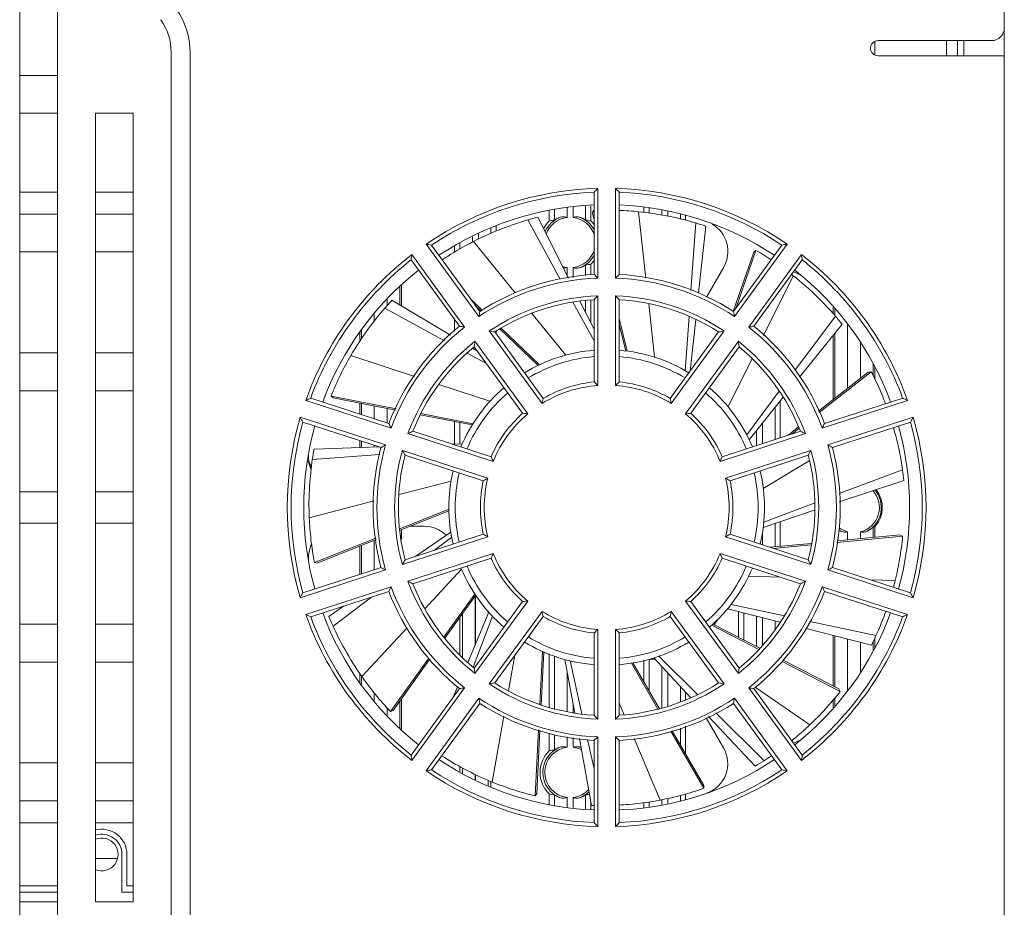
# Model space of a CAD drawing. Header units: millimetres. Extents: x 1111 to 2862, y 128 to 537.
# Tile 13 of 17: x 2609 to 2687, y 303 to 373. Entities that reach past the tile are written whole.
import ezdxf

# ---------------------------------------------------------------- set-up
doc = ezdxf.new("R2010")
doc.units = ezdxf.units.MM
doc.header["$LTSCALE"] = 10
doc.layers.get('0').update_dxf_attribs({"linetype": 'CONTINUOUS', "lineweight": 15})

msp = doc.modelspace()

# ---------------------------------------------------------------- linework, layer by layer
at = {"color": 7, "linetype": 'Continuous'}
for p, q in [((2686.634, 244.351), (2686.634, 414.351)), ((2608.634, 376.601), (2608.634, 292.101)), ((2611.634, 292.101), (2611.634, 376.601)), ((2676.39, 371.294), (2676.39, 370.208)), ((2676.634, 371.351), (2685.634, 371.351)), ((2682.065, 370.151), (2682.065, 371.351)), ((2682.921, 370.151), (2682.921, 371.351)), ((2683.429, 371.351), (2683.429, 370.151)), ((2620.634, 298.269), (2620.634, 370.432)), ((2622.134, 370.432), (2622.134, 298.269)), ((2676.634, 370.151), (2686.634, 370.151)), ((2611.634, 368.601), (2608.634, 368.601)), ((2608.634, 365.601), (2611.634, 365.601)), ((2614.634, 365.601), (2614.634, 303.101)), ((2614.634, 365.601), (2617.634, 365.601)), ((2617.634, 303.101), (2617.634, 365.601)), ((2654.434, 359.641), (2654.434, 352.537)), ((2655.834, 352.537), (2655.834, 359.641)), ((2608.634, 359.351), (2611.634, 359.351)), ((2614.634, 359.351), (2617.634, 359.351)), ((2654.134, 352.824), (2654.134, 359.331)), ((2656.134, 359.331), (2656.134, 352.824)), ((2651.999, 358.136), (2651.999, 357.339)), ((2652.47, 357.339), (2652.47, 358.168)), ((2653.47, 358.237), (2653.47, 357.131)), ((2653.89, 358.266), (2653.89, 357.056)), ((2658.079, 358.149), (2658.079, 357.738)), ((2658.499, 357.685), (2658.499, 358.107)), ((2611.634, 357.601), (2608.634, 357.601)), ((2617.634, 357.601), (2614.634, 357.601)), ((2649.692, 357.357), (2652.103, 352.536)), ((2650.579, 357.86), (2650.579, 357.056)), ((2650.999, 357.131), (2650.999, 357.947)), ((2654.005, 357.664), (2654.074, 357.883)), ((2654.005, 357.664), (2654.134, 357.128)), ((2654.074, 357.883), (2654.134, 357.633)), ((2657.654, 357.792), (2658.239, 352.525)), ((2659.499, 357.899), (2659.499, 357.528)), ((2659.97, 357.443), (2659.97, 357.801)), ((2660.97, 357.594), (2660.97, 357.223)), ((2661.39, 357.506), (2661.39, 357.12)), ((2645.97, 356.505), (2645.97, 356.082)), ((2646.39, 356.654), (2646.39, 356.256)), ((2648.884, 357.137), (2651.453, 352.444)), ((2662.185, 356.902), (2661.811, 351.56)), ((2662.984, 356.651), (2662.415, 351.352)), ((2644.499, 355.807), (2644.499, 355.388)), ((2644.97, 355.619), (2644.97, 356.052)), ((2640.836, 355.222), (2645.011, 349.475)), ((2641.261, 355.148), (2645.085, 349.883)), ((2643.079, 355.071), (2643.079, 354.588)), ((2643.499, 354.842), (2643.499, 355.289)), ((2644.591, 355.438), (2647.89, 351.37)), ((2665.184, 349.883), (2669.008, 355.148)), ((2665.258, 349.475), (2669.433, 355.222)), ((2608.634, 354.601), (2611.634, 354.601)), ((2614.634, 354.601), (2617.634, 354.601)), ((2643.878, 348.652), (2639.703, 354.399)), ((2666.779, 354.58), (2665.156, 349.893)), ((2666.955, 354.726), (2665.358, 350.123)), ((2670.566, 354.399), (2666.391, 348.652)), ((2666.779, 354.58), (2666.955, 354.726)), ((2643.467, 348.708), (2639.643, 353.972)), ((2651.999, 353.362), (2651.999, 352.746)), ((2652.47, 352.588), (2652.47, 353.362)), ((2653.47, 353.57), (2653.47, 352.729)), ((2653.89, 353.645), (2653.89, 352.789)), ((2663.036, 351.022), (2664.404, 353.393)), ((2670.626, 353.972), (2666.802, 348.708)), ((2669.919, 352.716), (2667.566, 347.968)), ((2638.749, 351.81), (2638.749, 350.4)), ((2638.89, 351.942), (2638.89, 350.316)), ((2654.434, 351.136), (2654.434, 344.025)), ((2655.834, 344.025), (2655.834, 351.136)), ((2637.75, 350.358), (2637.75, 350.877)), ((2638.126, 350.77), (2642.755, 348.019)), ((2644.385, 350.848), (2645.283, 349.988)), ((2644.766, 350.323), (2645.176, 349.931)), ((2652.451, 350.621), (2654.134, 347.545)), ((2653.019, 350.705), (2654.134, 348.475)), ((2653.47, 350.752), (2653.47, 349.804)), ((2653.89, 350.795), (2653.89, 348.964)), ((2654.134, 344.301), (2654.134, 350.82)), ((2656.134, 350.82), (2656.134, 344.301)), ((2658.465, 350.498), (2658.936, 346.259)), ((2673.079, 350.235), (2673.079, 349.71)), ((2636.719, 349.656), (2636.719, 349.115)), ((2637.565, 350.149), (2642.293, 347.571)), ((2644.97, 350.042), (2644.97, 350.128)), ((2649.214, 349.737), (2651.9, 346.425)), ((2661.666, 349.497), (2661.365, 345.187)), ((2673.251, 349.519), (2670.032, 345.202)), ((2673.22, 349.553), (2673.22, 350.062)), ((2643.079, 349.242), (2643.079, 348.332)), ((2656.134, 349.341), (2656.761, 346.744)), ((2656.134, 348.863), (2656.644, 346.759)), ((2662.189, 349.25), (2661.75, 345.157)), ((2673.787, 348.876), (2670.411, 344.681)), ((2674.219, 348.833), (2674.219, 343.79)), ((2635.579, 348.255), (2635.579, 347.537)), ((2635.72, 347.74), (2635.72, 348.428)), ((2645.835, 348.342), (2650.014, 342.589)), ((2646.263, 348.263), (2650.095, 342.988)), ((2646.39, 348.336), (2646.39, 348.088)), ((2646.673, 348.501), (2649.701, 345.608)), ((2646.776, 348.56), (2649.807, 345.659)), ((2660.174, 342.988), (2664.006, 348.263)), ((2660.255, 342.589), (2664.434, 348.342)), ((2673.079, 347.996), (2673.079, 342.893)), ((2673.22, 343.004), (2673.22, 348.171)), ((2648.881, 341.766), (2644.702, 347.519)), ((2665.567, 347.519), (2661.387, 341.766)), ((2675.25, 344.601), (2675.25, 347.356)), ((2611.634, 346.601), (2608.634, 346.601)), ((2617.634, 346.601), (2614.634, 346.601)), ((2634.87, 346.4), (2639.901, 344.74)), ((2644.091, 346.59), (2645.607, 345.763)), ((2644.516, 346.972), (2644.89, 346.75)), ((2648.477, 341.812), (2644.645, 347.087)), ((2665.624, 347.087), (2661.792, 341.812)), ((2666.666, 346.152), (2664.767, 342.318)), ((2676.249, 345.712), (2676.249, 344.781)), ((2675.862, 345.083), (2671.92, 341.98)), ((2676.089, 345.111), (2671.971, 341.875)), ((2675.862, 345.083), (2676.089, 345.111)), ((2676.39, 345.48), (2676.39, 344.491)), ((2641.828, 344.104), (2645.89, 342.764)), ((2608.634, 343.601), (2611.634, 343.601)), ((2614.634, 343.601), (2617.634, 343.601)), ((2668.808, 343.56), (2666.232, 340.104)), ((2631.298, 342.832), (2638.054, 340.636)), ((2631.686, 343.021), (2637.875, 341.01)), ((2633.297, 343.182), (2638.446, 342.178)), ((2633.466, 343.028), (2633.297, 343.182)), ((2633.466, 343.028), (2638.394, 342.071)), ((2635.579, 342.618), (2635.579, 341.756)), ((2635.72, 341.71), (2635.72, 342.591)), ((2669.124, 343.083), (2666.421, 339.723)), ((2668.89, 342.791), (2668.89, 339.872)), ((2672.215, 340.636), (2678.971, 342.832)), ((2672.394, 341.01), (2678.583, 343.021)), ((2636.719, 342.396), (2636.719, 341.386)), ((2637.75, 341.051), (2637.75, 342.196)), ((2640.357, 341.689), (2644.48, 340.888)), ((2640.415, 341.794), (2644.543, 340.989)), ((2668.47, 342.269), (2668.47, 339.735)), ((2637.622, 339.305), (2630.866, 341.5)), ((2637.257, 339.108), (2631.068, 341.119)), ((2643.079, 341.161), (2643.079, 339.363)), ((2643.499, 339.384), (2643.499, 341.079)), ((2667.47, 339.41), (2667.47, 341.027)), ((2679.403, 341.5), (2672.647, 339.305)), ((2679.201, 341.119), (2673.012, 339.108)), ((2639.387, 340.203), (2646.15, 338.006)), ((2639.78, 340.391), (2645.981, 338.376)), ((2664.119, 338.006), (2670.882, 340.203)), ((2664.288, 338.376), (2670.489, 340.391)), ((2666.999, 340.441), (2666.999, 339.257)), ((2670.337, 340.735), (2669.486, 340.065)), ((2670.384, 340.628), (2669.797, 340.166)), ((2635.579, 339.653), (2635.579, 339.104)), ((2635.72, 339.109), (2635.72, 339.607)), ((2642.958, 339.358), (2643.693, 339.384)), ((2631.815, 338.153), (2637.156, 338.536)), ((2631.951, 338.979), (2637.106, 339.157)), ((2636.719, 339.283), (2636.719, 339.144)), ((2645.717, 336.675), (2638.954, 338.872)), ((2671.315, 338.872), (2664.552, 336.675)), ((2645.363, 336.474), (2639.162, 338.489)), ((2671.107, 338.489), (2664.906, 336.474)), ((2671.185, 338.034), (2667.544, 335.851)), ((2678.574, 337.328), (2673.565, 335.446)), ((2638.693, 335.376), (2642.81, 336.436)), ((2678.678, 336.497), (2673.565, 334.789)), ((2611.634, 335.601), (2608.634, 335.601)), ((2617.634, 335.601), (2614.634, 335.601)), ((2631.572, 333.542), (2636.704, 334.864)), ((2671.576, 334.698), (2667.581, 333.197)), ((2638.743, 332.668), (2642.635, 334.214)), ((2638.762, 332.554), (2642.637, 334.096)), ((2671.576, 334.124), (2667.535, 332.775)), ((2611.634, 333.101), (2608.634, 333.101)), ((2617.634, 333.101), (2614.634, 333.101)), ((2668.47, 333.087), (2668.47, 331.23)), ((2668.89, 333.227), (2668.89, 331.27)), ((2638.89, 332.605), (2638.89, 331.805)), ((2640.676, 332.857), (2639.524, 332.857)), ((2640.021, 330.491), (2642.787, 332.405)), ((2667.47, 331.394), (2667.47, 332.353)), ((2674.219, 332.416), (2674.219, 331.784)), ((2675.25, 331.883), (2675.25, 332.416)), ((2676.249, 332.801), (2676.249, 331.98)), ((2676.39, 332.846), (2676.39, 331.993)), ((2631.987, 329.985), (2636.85, 331.917)), ((2632.213, 329.947), (2636.87, 331.801)), ((2636.719, 331.741), (2636.719, 329.419)), ((2638.954, 329.829), (2645.717, 332.027)), ((2639.162, 330.212), (2645.363, 332.227)), ((2641.508, 330.975), (2642.86, 331.986)), ((2664.552, 332.027), (2671.315, 329.829)), ((2664.906, 332.227), (2671.107, 330.212)), ((2671.328, 331.505), (2668.088, 331.193)), ((2678.581, 332.085), (2673.361, 331.586)), ((2678.375, 332.184), (2673.382, 331.703)), ((2678.375, 332.184), (2678.581, 332.085)), ((2635.579, 331.287), (2635.579, 329.048)), ((2635.72, 329.094), (2635.72, 331.343)), ((2671.308, 331.389), (2668.354, 331.107)), ((2632.213, 329.947), (2631.987, 329.985)), ((2646.15, 330.695), (2639.387, 328.498)), ((2645.981, 330.325), (2639.78, 328.31)), ((2670.882, 328.498), (2664.119, 330.695)), ((2670.489, 328.31), (2664.288, 330.325)), ((2630.866, 327.201), (2637.622, 329.396)), ((2631.068, 327.582), (2637.257, 329.593)), ((2640.736, 326.322), (2643.636, 329.447)), ((2672.647, 329.396), (2679.403, 327.201)), ((2673.012, 329.593), (2679.201, 327.582)), ((2668.88, 328.833), (2666.388, 328.909)), ((2677.987, 328.553), (2676.028, 328.614)), ((2638.054, 328.065), (2631.298, 325.87)), ((2637.875, 327.691), (2631.686, 325.68)), ((2678.971, 325.87), (2672.215, 328.065)), ((2678.583, 325.68), (2672.394, 327.691)), ((2633.456, 324.952), (2636.537, 327.257)), ((2642.245, 324.073), (2644.69, 327.483)), ((2642.318, 323.981), (2644.755, 327.385)), ((2644.645, 321.614), (2648.477, 326.889)), ((2644.702, 321.182), (2648.881, 326.935)), ((2644.716, 327.331), (2644.716, 323.454)), ((2644.752, 323.541), (2644.752, 327.385)), ((2661.387, 326.935), (2665.567, 321.182)), ((2661.792, 326.889), (2665.624, 321.614)), ((2633.125, 325.721), (2634.288, 326.526)), ((2644.139, 322.068), (2645.795, 326.042)), ((2645.752, 326.148), (2645.752, 325.94)), ((2650.014, 326.112), (2645.835, 320.36)), ((2664.434, 320.36), (2660.255, 326.112)), ((2668.891, 325.267), (2664.718, 326.325)), ((2669.212, 325.749), (2664.985, 326.656)), ((2665.579, 326.107), (2665.579, 324.053)), ((2643.507, 325.641), (2643.507, 322.652)), ((2643.717, 322.447), (2643.717, 325.934)), ((2644.569, 321.682), (2646.083, 325.73)), ((2650.095, 325.713), (2646.263, 320.439)), ((2664.006, 320.439), (2660.174, 325.713)), ((2665.999, 323.837), (2665.999, 326)), ((2666.999, 325.747), (2666.999, 323.324)), ((2667.47, 323.404), (2667.47, 325.627)), ((2668.47, 325.374), (2668.47, 324.64)), ((2676.468, 324.193), (2671.232, 325.316)), ((2608.634, 325.101), (2611.634, 325.101)), ((2614.634, 325.101), (2617.634, 325.101)), ((2635.743, 320.941), (2639.306, 324.781)), ((2654.434, 324.676), (2654.434, 317.565)), ((2655.834, 317.565), (2655.834, 324.676)), ((2667.185, 323.101), (2663.454, 325.021)), ((2667.266, 323.187), (2663.542, 325.1)), ((2676.106, 323.438), (2670.939, 324.748)), ((2654.134, 317.881), (2654.134, 324.401)), ((2656.134, 324.401), (2656.134, 317.881)), ((2673.079, 324.205), (2673.079, 320.2)), ((2673.22, 320.127), (2673.22, 324.17)), ((2674.219, 323.916), (2674.219, 319.868)), ((2676.249, 323.73), (2676.249, 322.989)), ((2676.39, 324.026), (2676.39, 323.221)), ((2649.84, 318.731), (2650.055, 322.929)), ((2675.25, 321.346), (2675.25, 323.655)), ((2638.014, 318.172), (2641.041, 322.393)), ((2638.224, 318.262), (2641.112, 322.295)), ((2647.354, 319.806), (2647.861, 322.639)), ((2649.951, 318.689), (2650.163, 322.882)), ((2650.579, 322.749), (2650.579, 318.507)), ((2650.999, 318.389), (2650.999, 322.575)), ((2652.604, 318.051), (2651.827, 322.296)), ((2653.172, 317.981), (2652.239, 322.191)), ((2658.079, 322.242), (2658.079, 320.529)), ((2658.499, 319.804), (2658.499, 322.278)), ((2661.807, 319.271), (2658.863, 322.42)), ((2662.326, 319.516), (2659.267, 322.554)), ((2673.641, 319.777), (2669.03, 322.151)), ((2673.521, 319.972), (2669.114, 322.237)), ((2611.634, 322.101), (2608.634, 322.101)), ((2617.634, 322.101), (2614.634, 322.101)), ((2659.199, 318.37), (2657.095, 322.005)), ((2659.312, 318.402), (2657.212, 322.024)), ((2659.499, 321.74), (2659.499, 318.453)), ((2635.579, 321.189), (2635.579, 320.447)), ((2635.72, 320.274), (2635.72, 320.976)), ((2651.999, 321.358), (2651.999, 318.166)), ((2659.97, 318.584), (2659.97, 321.236)), ((2639.643, 314.729), (2643.467, 319.994)), ((2639.703, 314.302), (2643.878, 320.049)), ((2643.013, 319.369), (2643.329, 320.127)), ((2660.97, 320.167), (2660.97, 318.932)), ((2666.391, 320.049), (2670.566, 314.302)), ((2666.802, 319.994), (2670.626, 314.729)), ((2671.233, 317.126), (2666.907, 320.095)), ((2673.521, 319.972), (2673.641, 319.777)), ((2636.719, 319.659), (2636.719, 319.045)), ((2638.89, 319.192), (2638.89, 316.759)), ((2645.011, 319.226), (2640.836, 313.479)), ((2661.39, 319.717), (2661.39, 319.089)), ((2669.433, 313.479), (2665.258, 319.226)), ((2673.079, 319.095), (2673.079, 318.466)), ((2673.22, 318.64), (2673.22, 319.266)), ((2637.75, 317.824), (2637.75, 318.464)), ((2638.224, 318.262), (2638.014, 318.172)), ((2638.749, 318.995), (2638.749, 316.891)), ((2645.085, 318.818), (2641.261, 313.554)), ((2652.47, 318.077), (2652.47, 318.78)), ((2656.528, 317.922), (2656.134, 318.856)), ((2669.008, 313.554), (2665.184, 318.818)), ((2646.061, 312.59), (2646.995, 317.805)), ((2664.391, 315.304), (2663.024, 317.673)), ((2666.887, 313.838), (2663.209, 317.771)), ((2667.599, 314.278), (2663.778, 318.073)), ((2649.468, 311.487), (2649.737, 316.726)), ((2649.596, 311.676), (2649.85, 316.689)), ((2660.97, 316.868), (2660.97, 315.542)), ((2661.39, 317.004), (2661.39, 314.818)), ((2650.579, 316.452), (2650.579, 315.056)), ((2650.999, 315.131), (2650.999, 316.322)), ((2651.999, 316.18), (2651.999, 315.339)), ((2652.47, 315.339), (2652.47, 316.114)), ((2653.942, 310.74), (2652.971, 316.043)), ((2654.134, 313.635), (2653.621, 315.95)), ((2654.434, 316.164), (2654.434, 309.06)), ((2655.834, 309.06), (2655.834, 316.164)), ((2659.376, 311.159), (2657.318, 316.045)), ((2662.834, 312.089), (2660.211, 316.621)), ((2662.839, 312.318), (2660.323, 316.658)), ((2654.134, 309.371), (2654.134, 315.878)), ((2656.134, 315.878), (2656.134, 309.371)), ((2608.634, 314.101), (2611.634, 314.101)), ((2614.634, 314.101), (2617.634, 314.101)), ((2643.507, 313.816), (2643.507, 313.408)), ((2643.717, 313.299), (2643.717, 313.698)), ((2644.716, 313.192), (2644.716, 312.781)), ((2644.752, 312.763), (2644.752, 313.173)), ((2645.752, 312.726), (2645.752, 312.274)), ((2645.962, 312.634), (2645.962, 312.199)), ((2662.839, 312.318), (2662.834, 312.089)), ((2649.596, 311.676), (2649.468, 311.487)), ((2650.579, 311.645), (2650.579, 310.842)), ((2650.999, 310.754), (2650.999, 311.57)), ((2651.999, 311.362), (2651.999, 310.565)), ((2652.47, 310.533), (2652.47, 311.362)), ((2653.47, 311.57), (2653.47, 310.465)), ((2659.97, 310.9), (2659.97, 311.287)), ((2660.97, 311.528), (2660.97, 311.108)), ((2661.39, 311.64), (2661.39, 311.195)), ((2611.634, 311.101), (2608.634, 311.101)), ((2617.634, 311.101), (2614.634, 311.101)), ((2653.89, 311.024), (2653.89, 310.436)), ((2658.079, 310.949), (2658.079, 310.552)), ((2658.499, 310.594), (2658.499, 311.016)), ((2659.499, 311.186), (2659.499, 310.802)), ((2608.634, 309.351), (2611.634, 309.351)), ((2614.634, 309.351), (2617.634, 309.351)), ((2616.734, 303.851), (2616.734, 306.851)), ((2617.134, 304.351), (2617.134, 306.851)), ((2616.377, 306.521), (2614.634, 306.521)), ((2608.634, 304.351), (2611.634, 304.351)), ((2617.134, 304.351), (2617.634, 304.351)), ((2608.634, 303.851), (2611.634, 303.851)), ((2616.734, 303.851), (2617.634, 303.851)), ((2608.634, 303.101), (2611.634, 303.101)), ((2614.634, 303.101), (2617.634, 303.101))]:
    msp.add_line(p, q, dxfattribs=at)
for centre, radius, start, end in [((2616.134, 370.432), 6, 0, 35), ((2616.134, 370.432), 4.5, 0, 35), ((2685.634, 372.351), 1, 270, 0), ((2676.634, 370.751), 0.6, 90, 270), ((2655.134, 334.351), 25.3, 91.58546, 124.41454), ((2704.877, 310.576), 70.369, 135.79323, 136.14467), ((2605.441, 310.623), 70.301, 43.85516, 44.20694), ((2655.134, 334.351), 25.3, 55.58546, 88.41454), ((2655.134, 334.351), 25, 92.29244, 123.70756), ((2655.134, 334.351), 25, 56.29244, 87.70756), ((2655.134, 334.351), 24, 92.40349, 123.60735), ((2655.134, 334.351), 24, 56.39265, 87.59651), ((2655.827, 333.218), 24.906, 104.25916, 106.18556), ((2652.234, 355.351), 2.153, 110.63097, 156.79297), ((2652.234, 355.351), 2.003, 96.76517, 160.6968), ((2652.234, 355.351), 2.003, 16.16281, 83.23483), ((2652.234, 355.351), 2.153, 26.76519, 69.36903), ((2655.214, 334.45), 23.46, 92.63738, 92.78549), ((2655.268, 333.748), 24.162, 84.33198, 87.93386), ((2652.234, 355.351), 2.377, 134.14936, 152.01729), ((2652.234, 355.351), 2.377, 35.81287, 45.85064), ((2655.105, 333.024), 24.906, 71.55915, 73.48555), ((2662.239, 354.643), 2.5, 330, 60.05306), ((2628.878, 285.946), 70.301, 79.85516, 80.20694), ((2681.403, 285.879), 70.369, 99.79323, 100.14467), ((2655.134, 334.351), 25.3, 127.58546, 160.41454), ((2709.351, 344.355), 70.369, 171.79323, 172.14467), ((2652.234, 355.351), 2.003, 276.76517, 343.83775), ((2652.234, 355.351), 2.153, 290.63097, 333.23481), ((2654.861, 333.725), 24.234, 56.70763, 60.0631), ((2600.985, 344.364), 70.301, 7.85516, 8.20694), ((2655.134, 334.351), 25.3, 19.58546, 52.41454), ((2655.134, 334.351), 25, 128.29244, 159.70756), ((2652.234, 355.351), 2.003, 252.34259, 263.23483), ((2652.234, 355.351), 2.377, 314.14936, 324.18759), ((2655.134, 334.351), 25, 20.29244, 51.70756), ((2655.134, 334.351), 24, 128.38993, 159.60988), ((2655.134, 334.351), 18.5, 93.09858, 122.90142), ((2617.591, 314.247), 53.138, 46.103, 46.55023), ((2693.341, 313.553), 54.097, 133.45373, 133.89303), ((2655.134, 334.351), 18.5, 57.09858, 86.90142), ((2655.301, 334.258), 23.545, 51.62191, 52.01786), ((2669.166, 350.641), 2.5, 54.40675, 72.24393), ((2655.134, 334.351), 24, 20.39012, 51.61007), ((2655.134, 334.351), 18.2, 92.20423, 123.79577), ((2655.134, 334.351), 18.2, 56.20423, 87.79577), ((2655.134, 334.351), 16.8, 92.38802, 123.61198), ((2687.811, 319.123), 46.247, 136.19464, 136.73422), ((2622.62, 319.277), 46.024, 43.26447, 43.80667), ((2655.134, 334.351), 16.8, 56.38802, 87.61198), ((2656.329, 333.772), 24.906, 136.95915, 138.88555), ((2655.134, 334.351), 16.5, 93.4746, 122.5254), ((2655.134, 334.351), 16.5, 57.4746, 86.5254), ((2698.269, 339.982), 54.097, 169.45373, 169.89303), ((2612.944, 340.154), 53.138, 10.103, 10.55023), ((2654.393, 333.25), 24.906, 38.85915, 40.78555), ((2655.134, 334.351), 18.5, 129.09858, 158.90142), ((2636.578, 296.019), 53.138, 82.103, 82.55023), ((2673.819, 295.068), 54.097, 97.45373, 97.89303), ((2655.134, 334.351), 18.5, 21.09858, 50.90142), ((2655.134, 334.351), 18.2, 128.20423, 159.79577), ((2637.69, 303.044), 46.024, 79.26447, 79.80667), ((2672.62, 302.825), 46.247, 100.19464, 100.73422), ((2655.134, 334.351), 18.2, 20.20423, 51.79577), ((2655.134, 334.351), 16.8, 128.38802, 159.61198), ((2690.521, 341.238), 46.247, 172.19464, 172.73422), ((2619.969, 341.267), 46.024, 7.26447, 7.80667), ((2655.134, 334.351), 16.8, 20.38802, 51.61198), ((2655.134, 334.351), 16.5, 129.4746, 158.5254), ((2655.134, 334.351), 12.5, 94.60257, 121.39744), ((2655.134, 334.351), 12.5, 58.60256, 85.39743), ((2655.134, 334.351), 16.5, 21.4746, 50.5254), ((2655.134, 334.351), 12, 94.81212, 121.20619), ((2655.134, 334.351), 12, 58.79381, 85.18791), ((2655.134, 334.351), 9.7, 94.13834, 121.86166), ((2655.134, 334.351), 10, 95.73917, 120.26083), ((2634.502, 322.595), 29.267, 47.07396, 47.8709), ((2676.026, 322.313), 29.65, 132.13425, 132.9209), ((2655.134, 334.351), 9.7, 58.13834, 85.86166), ((2655.134, 334.351), 10, 59.73917, 84.26083), ((2655.134, 334.351), 12.5, 130.60257, 157.39743), ((2655.134, 334.351), 12, 130.7942, 157.21438), ((2655.134, 334.351), 12, 22.78563, 49.20579), ((2655.134, 334.351), 12.5, 22.60257, 49.39743), ((2662.344, 279.757), 70.301, 115.85516, 116.20694), ((2679.112, 336.891), 29.65, 168.13425, 168.9209), ((2631.532, 336.968), 29.267, 11.07396, 11.8709), ((2647.895, 279.696), 70.369, 63.79323, 64.14467), ((2655.134, 334.351), 10, 131.73917, 156.26083), ((2655.134, 334.351), 9.7, 130.13834, 157.86166), ((2645.352, 312.712), 29.267, 83.07396, 83.8709), ((2664.96, 312.332), 29.65, 96.13425, 96.9209), ((2655.134, 334.351), 9.7, 22.13834, 49.86166), ((2655.134, 334.351), 10, 23.73917, 48.26083), ((2655.134, 334.351), 25.3, 163.58546, 196.41454), ((2655.134, 334.351), 25, 164.29244, 195.70756), ((2693.116, 374.312), 70.369, 207.79323, 208.14467), ((2686.721, 364.26), 54.097, 205.45373, 205.89303), ((2624.413, 363.845), 53.138, 334.103, 334.55023), ((2617.212, 374.28), 70.301, 331.85516, 332.20694), ((2655.134, 334.351), 25, 344.29244, 15.70756), ((2655.134, 334.351), 25.3, 343.58546, 16.41454), ((2655.134, 334.351), 24, 164.3936, 195.6064), ((2659.423, 298.769), 46.024, 115.26447, 115.80667), ((2650.75, 298.568), 46.247, 64.19464, 64.73422), ((2655.134, 334.351), 24, 344.3936, 15.6064), ((2655.134, 334.351), 18.2, 164.20423, 195.79577), ((2662.653, 292.432), 53.138, 118.103, 118.55023), ((2647.161, 291.588), 54.097, 61.45373, 61.89303), ((2655.134, 334.351), 18.2, 344.20423, 15.79577), ((2656.452, 334.509), 24.906, 169.65915, 171.58555), ((2655.134, 334.351), 18.5, 165.09858, 194.90142), ((2655.134, 334.351), 16.8, 164.38802, 195.61198), ((2679.714, 360.722), 46.247, 208.19464, 208.73422), ((2630.751, 360.616), 46.024, 331.26447, 331.80667), ((2655.134, 334.351), 16.8, 344.38802, 15.61198), ((2655.134, 334.351), 18.5, 345.09858, 14.90142), ((2629.14, 336.628), 2.721, 17.90348, 30.32909), ((2634.011, 338.357), 2.5, 176.98265, 202.6148), ((2629.14, 336.628), 2.75, 18.49333, 28.84183), ((2655.134, 334.351), 16.5, 165.4746, 194.5254), ((2673.039, 350.5), 29.65, 204.13425, 204.9209), ((2637.578, 350.341), 29.267, 335.07396, 335.8709), ((2655.134, 334.351), 16.5, 345.4746, 14.5254), ((2655.134, 334.351), 12.5, 166.60256, 193.39744), ((2655.134, 334.351), 12, 166.7864, 193.2136), ((2655.134, 334.351), 12, 346.7864, 13.2136), ((2655.134, 334.351), 12.5, 346.60256, 13.39744), ((2653.916, 333.825), 24.906, 6.15916, 8.08556), ((2655.134, 334.351), 10, 167.73917, 192.26083), ((2659.939, 311.095), 29.267, 119.07396, 119.8709), ((2655.134, 334.351), 9.7, 166.13834, 193.86166), ((2650.142, 310.762), 29.65, 60.13425, 60.9209), ((2655.134, 334.351), 9.7, 346.13834, 13.86166), ((2655.134, 334.351), 10, 347.73917, 12.26083), ((2674.734, 334.351), 2.003, 284.91028, 41.82509), ((2674.734, 334.351), 2.153, 298.82483, 40.045), ((2674.734, 334.351), 2.237, 317.73197, 39.09598), ((2640.676, 330.357), 2.5, 45.82083, 90), ((2674.734, 334.351), 2.153, 235.78549, 241.17517), ((2674.771, 334.46), 2.266, 236.84069, 241.70754), ((2674.734, 334.351), 2.003, 233.97453, 255.08972), ((2660.127, 357.939), 29.65, 240.13425, 240.9209), ((2650.33, 357.606), 29.267, 299.07396, 299.8709), ((2634.009, 330.357), 2.5, 154.94777, 182.80774), ((2679.518, 308.085), 46.024, 151.26447, 151.80667), ((2672.691, 318.361), 29.267, 155.07396, 155.8709), ((2655.134, 334.351), 10, 203.73917, 228.26083), ((2655.134, 334.351), 9.7, 202.13834, 229.86166), ((2655.134, 334.351), 9.7, 310.13834, 337.86166), ((2655.134, 334.351), 10, 311.73917, 336.26083), ((2637.23, 318.202), 29.65, 24.13425, 24.9209), ((2630.555, 307.979), 46.247, 28.19464, 28.73422), ((2663.108, 377.114), 54.097, 241.45373, 241.89303), ((2655.134, 334.351), 12.5, 202.60257, 229.39743), ((2655.134, 334.351), 12, 202.78563, 229.20579), ((2655.134, 334.351), 12, 310.7942, 337.21438), ((2655.134, 334.351), 12.5, 310.60257, 337.39743), ((2647.616, 376.269), 53.138, 298.103, 298.55023), ((2655.134, 334.351), 16.8, 200.38802, 231.61198), ((2659.519, 370.133), 46.247, 244.19464, 244.73422), ((2655.134, 334.351), 16.8, 308.38802, 339.61198), ((2650.846, 369.932), 46.024, 295.26447, 295.80667), ((2654.932, 334.209), 23.739, 344.86712, 346.21805), ((2685.856, 304.857), 53.138, 154.103, 154.55023), ((2655.134, 334.351), 18.5, 201.09858, 230.90142), ((2655.134, 334.351), 18.2, 200.20423, 231.79577), ((2655.134, 334.351), 16.5, 201.4746, 230.5254), ((2655.134, 334.351), 16.5, 309.4746, 338.5254), ((2655.134, 334.351), 18.2, 308.20423, 339.79577), ((2655.134, 334.351), 18.5, 309.09858, 338.90142), ((2623.548, 304.441), 54.097, 25.45373, 25.89303), ((2693.057, 294.421), 70.301, 151.85516, 152.20694), ((2645.309, 356.369), 29.65, 276.13425, 276.9209), ((2664.917, 355.989), 29.267, 263.07396, 263.8709), ((2617.153, 294.39), 70.369, 27.79323, 28.14467), ((2655.134, 334.351), 9.7, 238.13834, 265.86166), ((2678.736, 331.734), 29.267, 191.07396, 191.8709), ((2655.134, 334.351), 9.7, 274.13834, 301.86166), ((2631.157, 331.81), 29.65, 348.13425, 348.9209), ((2655.134, 334.351), 25.3, 199.58546, 232.41454), ((2662.374, 389.005), 70.369, 243.79323, 244.14467), ((2655.134, 334.351), 25, 200.29244, 231.70756), ((2655.134, 334.351), 24, 200.39012, 231.61007), ((2656.158, 335.196), 24.906, 202.35916, 204.28556), ((2655.134, 334.351), 10, 239.73917, 264.26083), ((2655.134, 334.351), 10, 275.73917, 300.26083), ((2665.822, 323.826), 2.5, 135.43959, 150.70968), ((2655.134, 334.351), 24, 308.38993, 339.60988), ((2655.134, 334.351), 25.3, 307.58546, 340.41454), ((2655.134, 334.351), 25, 308.29244, 339.70756), ((2647.925, 388.944), 70.301, 295.85516, 296.20694), ((2634.243, 346.388), 29.65, 312.13425, 312.9209), ((2675.767, 346.106), 29.267, 227.07396, 227.8709), ((2655.134, 334.351), 12, 238.79381, 265.18791), ((2655.134, 334.351), 12, 274.81212, 301.20619), ((2653.825, 334.566), 24.906, 333.45915, 335.38555), ((2655.134, 334.351), 12.5, 238.60256, 265.39743), ((2655.134, 334.351), 12.5, 274.60257, 301.39744), ((2658.892, 319.829), 2.5, 88.57369, 104.50757), ((2690.3, 327.434), 46.024, 187.26447, 187.80667), ((2619.748, 327.463), 46.247, 352.19464, 352.73422), ((2636.45, 373.633), 54.097, 277.45373, 277.89303), ((2637.649, 365.877), 46.247, 280.19464, 280.73422), ((2655.134, 334.351), 16.8, 236.38802, 267.61198), ((2655.134, 334.351), 16.5, 237.4746, 266.5254), ((2655.134, 334.351), 16.8, 272.38802, 303.61198), ((2655.134, 334.351), 16.5, 273.4746, 302.5254), ((2672.579, 365.658), 46.024, 259.26447, 259.80667), ((2673.691, 372.683), 53.138, 262.103, 262.55023), ((2697.325, 328.547), 53.138, 190.103, 190.55023), ((2655.134, 334.351), 18.2, 236.20423, 267.79577), ((2655.134, 334.351), 18.2, 272.20423, 303.79577), ((2612, 328.719), 54.097, 349.45373, 349.89303), ((2655.134, 334.351), 18.5, 237.09858, 266.90142), ((2655.134, 334.351), 18.5, 273.09858, 302.90142), ((2687.649, 349.425), 46.024, 223.26447, 223.80667), ((2622.458, 349.578), 46.247, 316.19464, 316.73422), ((2616.928, 355.148), 54.097, 313.45373, 313.89303), ((2692.678, 354.455), 53.138, 226.103, 226.55023), ((2669.156, 318.052), 2.5, 288.08228, 305.66034), ((2652.234, 313.351), 2.153, 110.63097, 249.36903), ((2652.234, 313.351), 2.003, 96.76517, 263.23483), ((2652.234, 313.351), 2.003, 63.02719, 83.23483), ((2652.211, 313.225), 2.278, 66.64353, 69.92727), ((2652.234, 313.351), 2.153, 65.86626, 69.36903), ((2662.226, 314.054), 2.5, 289.25977, 30), ((2709.284, 324.337), 70.301, 187.85516, 188.20694), ((2655.134, 334.351), 24, 236.39265, 267.59651), ((2652.234, 313.351), 2.377, 134.14936, 225.85064), ((2655.134, 334.351), 24, 272.40349, 303.60735), ((2654.731, 334.328), 23.824, 302.69192, 304.37613), ((2600.918, 324.347), 70.369, 351.79323, 352.14467), ((2654.149, 335.24), 24.906, 300.75916, 302.68555), ((2628.866, 382.822), 70.369, 279.79323, 280.14467), ((2655.134, 334.351), 25.3, 235.58546, 268.41454), ((2655.134, 334.351), 25, 236.29244, 267.70756), ((2655.134, 334.351), 25.3, 271.58546, 304.41454), ((2655.134, 334.351), 25, 272.29244, 303.70756), ((2681.391, 382.756), 70.301, 259.85516, 260.20694), ((2652.234, 313.351), 2.003, 276.76517, 317.92701), ((2652.234, 313.351), 2.153, 290.63097, 315.01073), ((2654.793, 335.894), 25.168, 268.06145, 268.49504), ((2704.828, 358.078), 70.301, 223.85516, 224.20694), ((2605.392, 358.125), 70.369, 315.79323, 316.14467), ((2615.134, 306.851), 1.6, 0, 108.39195), ((2615.134, 306.851), 2, 0, 104.58495), ((2615.134, 306.851), 1.3, 247.20996, 112.79855)]:
    msp.add_arc(centre, radius, start, end, dxfattribs=at)
for centre, major_axis, start_param, end_param in [((2651.202, 355.351), (2.065, 0), 1.669207, 1.877309), ((2653.267, 355.351), (2.065, 0), 1.264284, 1.472386), ((2653.267, 355.351), (2.065, 0), -1.472386, -1.264284), ((2675.674, 334.351), (1.879, 0), -1.259641, -1.179769), ((2651.202, 313.351), (2.065, 0), 1.669207, 1.877309), ((2651.202, 313.351), (2.065, 0), -1.877309, -1.669207), ((2653.267, 313.351), (2.065, 0), -1.472386, -1.319127)]:
    msp.add_ellipse(centre, major_axis=major_axis, ratio=0.866113, start_param=start_param, end_param=end_param, dxfattribs=at)
for points, knots in [([(2650.999, 357.131), (2651.004, 357.131), (2651.017, 357.141), (2651.045, 357.155), (2651.087, 357.181), (2651.142, 357.213), (2651.21, 357.249), (2651.322, 357.304), (2651.412, 357.342), (2651.476, 357.365)], [0, 0, 0, 0, 0.026222, 0.087457, 0.180591, 0.302099, 0.44822, 0.615368, 1, 1, 1, 1]), ([(2651.999, 357.339), (2651.91, 357.363), (2651.738, 357.401), (2651.555, 357.394), (2651.476, 357.365)], [0, 0, 0, 0, 0.520254, 1, 1, 1, 1]), ([(2652.993, 357.365), (2652.913, 357.394), (2652.731, 357.401), (2652.559, 357.363), (2652.47, 357.339)], [0, 0, 0, 0, 0.479757, 1, 1, 1, 1]), ([(2652.993, 357.365), (2653.057, 357.342), (2653.147, 357.304), (2653.259, 357.249), (2653.326, 357.213), (2653.382, 357.181), (2653.424, 357.155), (2653.452, 357.141), (2653.465, 357.131), (2653.47, 357.131)], [0, 0, 0, 0, 0.384636, 0.551787, 0.69791, 0.819418, 0.91255, 0.97378, 1, 1, 1, 1]), ([(2662.185, 356.902), (2661.526, 357.098), (2660.029, 357.472), (2658.503, 357.707), (2657.654, 357.792)], [0, 0, 0, 0, 0.446375, 1, 1, 1, 1]), ([(2648.884, 357.137), (2648.224, 356.945), (2646.762, 356.451), (2645.351, 355.825), (2644.591, 355.438)], [0, 0, 0, 0, 0.446375, 1, 1, 1, 1]), ([(2644.591, 355.438), (2644.384, 355.332), (2643.536, 354.884), (2642.715, 354.386), (2642.111, 353.982)], [0, 0, 0, 0, 0.242143, 1, 1, 1, 1]), ([(2651.713, 353.31), (2651.737, 353.312), (2651.833, 353.322), (2651.928, 353.343), (2651.999, 353.362)], [0, 0, 0, 0, 0.245588, 1, 1, 1, 1]), ([(2652.47, 353.362), (2652.559, 353.338), (2652.731, 353.301), (2652.913, 353.307), (2652.993, 353.336)], [0, 0, 0, 0, 0.520254, 1, 1, 1, 1]), ([(2653.47, 353.57), (2653.465, 353.57), (2653.452, 353.56), (2653.424, 353.546), (2653.382, 353.52), (2653.326, 353.489), (2653.259, 353.452), (2653.147, 353.397), (2653.057, 353.36), (2652.993, 353.336)], [0, 0, 0, 0, 0.026222, 0.087457, 0.180591, 0.302099, 0.44822, 0.615368, 1, 1, 1, 1]), ([(2673.251, 349.519), (2672.801, 350.04), (2671.744, 351.163), (2670.587, 352.186), (2669.919, 352.716)], [0, 0, 0, 0, 0.446375, 1, 1, 1, 1]), ([(2637.565, 350.149), (2637.113, 349.631), (2636.15, 348.426), (2635.3, 347.136), (2634.87, 346.4)], [0, 0, 0, 0, 0.446375, 1, 1, 1, 1]), ([(2634.87, 346.4), (2634.575, 345.895), (2634.011, 344.841), (2633.524, 343.749), (2633.297, 343.182)], [0, 0, 0, 0, 0.489236, 1, 1, 1, 1]), ([(2677.223, 342.575), (2677.143, 342.786), (2676.801, 343.647), (2676.411, 344.489), (2676.089, 345.111)], [0, 0, 0, 0, 0.244329, 1, 1, 1, 1]), ([(2678.574, 337.328), (2678.54, 337.57), (2678.361, 338.698), (2678.105, 339.815), (2677.856, 340.678)], [0, 0, 0, 0, 0.213632, 1, 1, 1, 1]), ([(2631.815, 338.153), (2631.714, 337.473), (2631.555, 335.938), (2631.536, 334.394), (2631.572, 333.542)], [0, 0, 0, 0, 0.446375, 1, 1, 1, 1]), ([(2631.572, 333.542), (2631.597, 332.958), (2631.691, 331.766), (2631.872, 330.584), (2631.987, 329.985)], [0, 0, 0, 0, 0.489236, 1, 1, 1, 1]), ([(2673.697, 332.465), (2673.772, 332.425), (2673.952, 332.389), (2674.128, 332.403), (2674.219, 332.416)], [0, 0, 0, 0, 0.480843, 1, 1, 1, 1]), ([(2675.25, 332.416), (2675.341, 332.403), (2675.517, 332.389), (2675.697, 332.425), (2675.772, 332.465)], [0, 0, 0, 0, 0.519198, 1, 1, 1, 1]), ([(2676.249, 332.801), (2676.244, 332.8), (2676.231, 332.786), (2676.201, 332.763), (2676.159, 332.726), (2676.102, 332.681), (2676.035, 332.629), (2675.926, 332.553), (2675.836, 332.499), (2675.772, 332.465)], [0, 0, 0, 0, 0.027741, 0.09355, 0.192064, 0.317335, 0.464218, 0.628762, 1, 1, 1, 1]), ([(2677.987, 328.553), (2678.126, 329.121), (2678.368, 330.292), (2678.524, 331.477), (2678.581, 332.085)], [0, 0, 0, 0, 0.489236, 1, 1, 1, 1]), ([(2676.468, 324.193), (2676.532, 324.333), (2676.813, 324.964), (2677.068, 325.607), (2677.249, 326.112)], [0, 0, 0, 0, 0.223124, 1, 1, 1, 1]), ([(2633.456, 324.952), (2633.739, 324.325), (2634.434, 322.948), (2635.252, 321.639), (2635.743, 320.941)], [0, 0, 0, 0, 0.446375, 1, 1, 1, 1]), ([(2635.743, 320.941), (2636.079, 320.463), (2636.803, 319.511), (2637.593, 318.614), (2638.014, 318.172)], [0, 0, 0, 0, 0.489236, 1, 1, 1, 1]), ([(2671.233, 317.126), (2671.657, 317.529), (2672.493, 318.384), (2673.265, 319.296), (2673.641, 319.777)], [0, 0, 0, 0, 0.489236, 1, 1, 1, 1]), ([(2669.788, 315.86), (2669.907, 315.956), (2670.401, 316.364), (2670.88, 316.791), (2671.233, 317.126)], [0, 0, 0, 0, 0.23926, 1, 1, 1, 1]), ([(2650.999, 315.131), (2651.004, 315.131), (2651.017, 315.141), (2651.045, 315.155), (2651.087, 315.181), (2651.142, 315.213), (2651.21, 315.249), (2651.322, 315.304), (2651.412, 315.342), (2651.476, 315.365)], [0, 0, 0, 0, 0.026222, 0.087457, 0.180591, 0.302099, 0.44822, 0.615368, 1, 1, 1, 1]), ([(2651.999, 315.339), (2651.91, 315.363), (2651.738, 315.401), (2651.555, 315.394), (2651.476, 315.365)], [0, 0, 0, 0, 0.520254, 1, 1, 1, 1]), ([(2652.993, 315.365), (2652.913, 315.394), (2652.731, 315.401), (2652.559, 315.363), (2652.47, 315.339)], [0, 0, 0, 0, 0.479757, 1, 1, 1, 1]), ([(2642.062, 314.671), (2642.63, 314.305), (2643.93, 313.545), (2645.293, 312.903), (2646.061, 312.59)], [0, 0, 0, 0, 0.448916, 1, 1, 1, 1]), ([(2646.061, 312.59), (2646.602, 312.37), (2647.725, 311.96), (2648.875, 311.631), (2649.468, 311.487)], [0, 0, 0, 0, 0.489236, 1, 1, 1, 1]), ([(2659.376, 311.159), (2659.95, 311.269), (2661.116, 311.537), (2662.259, 311.887), (2662.834, 312.089)], [0, 0, 0, 0, 0.489236, 1, 1, 1, 1]), ([(2651.476, 311.336), (2651.412, 311.36), (2651.322, 311.397), (2651.21, 311.452), (2651.142, 311.489), (2651.087, 311.52), (2651.045, 311.546), (2651.017, 311.56), (2651.004, 311.57), (2650.999, 311.57)], [0, 0, 0, 0, 0.384636, 0.551787, 0.69791, 0.819418, 0.91255, 0.97378, 1, 1, 1, 1]), ([(2651.476, 311.336), (2651.555, 311.307), (2651.738, 311.301), (2651.91, 311.338), (2651.999, 311.362)], [0, 0, 0, 0, 0.479757, 1, 1, 1, 1]), ([(2652.47, 311.362), (2652.559, 311.338), (2652.731, 311.301), (2652.913, 311.307), (2652.993, 311.336)], [0, 0, 0, 0, 0.520254, 1, 1, 1, 1]), ([(2653.47, 311.57), (2653.465, 311.57), (2653.452, 311.56), (2653.424, 311.546), (2653.382, 311.52), (2653.326, 311.489), (2653.259, 311.452), (2653.147, 311.397), (2653.057, 311.36), (2652.993, 311.336)], [0, 0, 0, 0, 0.026222, 0.087457, 0.180591, 0.302099, 0.44822, 0.615368, 1, 1, 1, 1]), ([(2656.119, 310.763), (2656.367, 310.776), (2657.459, 310.853), (2658.546, 311), (2659.376, 311.159)], [0, 0, 0, 0, 0.227174, 1, 1, 1, 1])]:
    msp.add_open_spline(points, degree=3, knots=knots, dxfattribs=at)

doc.saveas('drawing.dxf')
